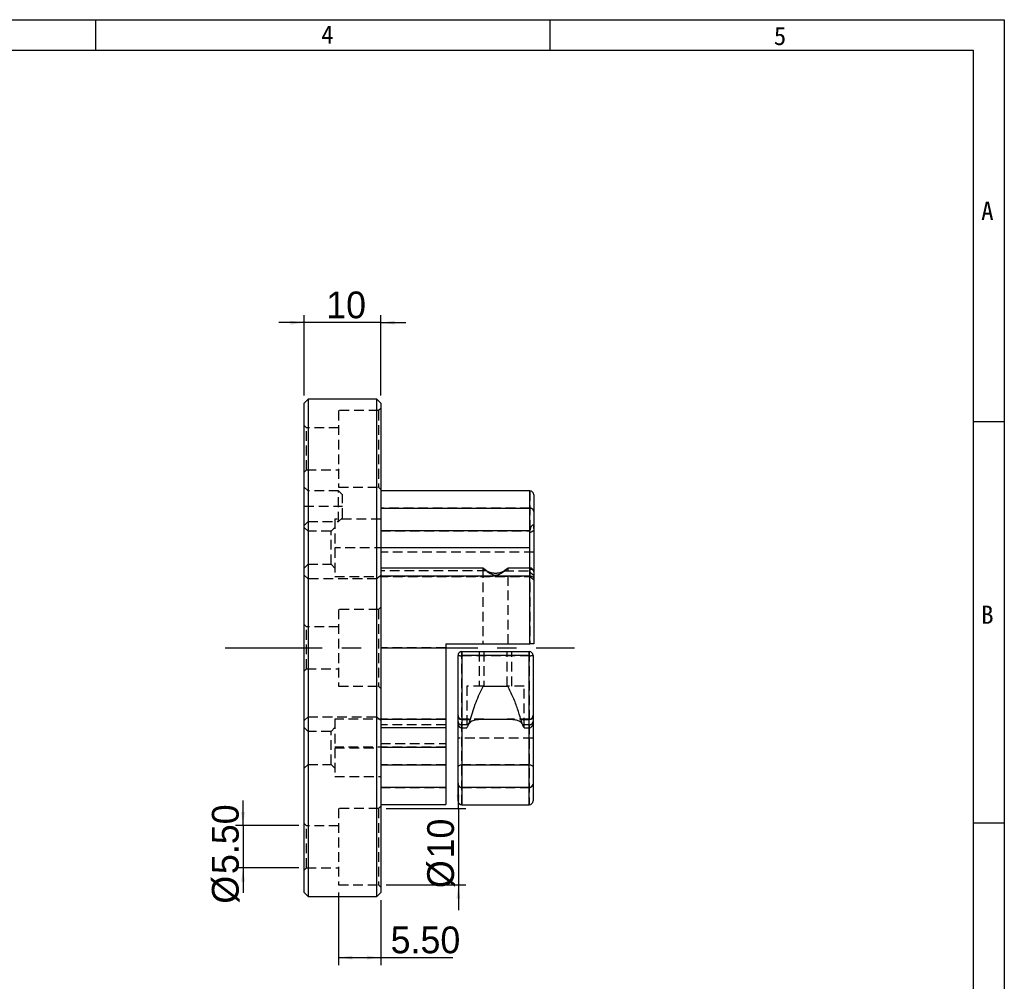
# Model space of a CAD drawing. Header units: millimetres. Extents: x 0 to 297, y 0 to 210.
# Tile 3 of 3: x 168 to 297, y 84 to 210. Entities that reach past the tile are written whole.
import ezdxf

# ---------------------------------------------------------------- set-up
doc = ezdxf.new("R2010")
doc.units = ezdxf.units.MM
doc.linetypes.add('CENTERX2', pattern=[20.32, 12.7, -2.54, 2.54, -2.54])
doc.linetypes.add('HIDDEN', pattern=[1.905, 1.27, -0.635])
for name, color, linetype in [('中心线', 1, 'CENTERX2'), ('尺寸线', 3, 'Continuous'), ('粗实线', 7, 'Continuous'), ('细实线', 4, 'Continuous'), ('虚线', 7, 'HIDDEN')]:
    doc.layers.add(name, color=color, linetype=linetype)
doc.styles.add('SLDTEXTSTYLE0', font='txt')
doc.styles.add('SLDTEXTSTYLE4', font='simfang.ttf')
doc.dimstyles.new('SLDDIMSTYLE6', dxfattribs={"dimtxt": 3.5, "dimasz": 1.8, "dimexe": 0, "dimexo": 0.0625, "dimgap": 0.875, "dimtad": 1, "dimrnd": 1e-09, "dimzin": 12, "dimdsep": 46, "dimtxsty": 'SLDTEXTSTYLE0', "dimsah": 1, "dimcen": 0.09, "dimadec": 0, "dimazin": 3, "dimtfac": 1, "dimtmove": 0, "dimatfit": 0, "dimfxl": 1, "dimfrac": 2, "dimtolj": 1, "dimtzin": 12, "dimarcsym": 0})
doc.dimstyles.new('SLDDIMSTYLE7', dxfattribs={"dimtxt": 3.5, "dimasz": 1.8, "dimexe": 0, "dimexo": 0.0625, "dimgap": 0.875, "dimtad": 1, "dimrnd": 1e-09, "dimzin": 4, "dimdsep": 46, "dimtxsty": 'SLDTEXTSTYLE0', "dimsah": 1, "dimcen": 0.09, "dimadec": 0, "dimazin": 1, "dimtfac": 1, "dimtmove": 0, "dimatfit": 0, "dimfxl": 1, "dimfrac": 2, "dimtolj": 1, "dimtzin": 12, "dimarcsym": 0})
doc.dimstyles.new('SLDDIMSTYLE8', dxfattribs={"dimtxt": 3.5, "dimasz": 1.8, "dimexe": 0, "dimexo": 0.0625, "dimgap": 0.875, "dimtad": 1, "dimrnd": 1e-09, "dimzin": 4, "dimdsep": 46, "dimtxsty": 'SLDTEXTSTYLE0', "dimsah": 1, "dimcen": 0.09, "dimadec": 0, "dimazin": 1, "dimtfac": 1, "dimtofl": 0, "dimtmove": 0, "dimatfit": 3, "dimfxl": 1, "dimfrac": 2, "dimtolj": 1, "dimtzin": 12, "dimarcsym": 0})

# ---------------------------------------------------------------- blocks, each defined once
blk = doc.blocks.new('_D_8')
at = {"layer": '尺寸线', "transparency": 16777216}
for p, q in [((205.5, 160.89), (205.5, 171.39)), ((215.5, 160.89), (215.5, 171.39)), ((205.5, 170.4), (202.2, 170.4)), ((215.5, 170.4), (205.5, 170.4)), ((215.5, 170.4), (218.8, 170.4))]:
    blk.add_line(p, q, dxfattribs=at)
for points in [[(205.5, 170.4), (203.7, 170.65), (203.7, 170.15)], [(215.5, 170.4), (217.3, 170.15), (217.3, 170.65)]]:
    blk.add_solid(points, dxfattribs=at)
at = {"layer": '尺寸线', "transparency": 16777216, "insert": (208.37, 174.47), "char_height": 3.5, "attachment_point": 1, "style": 'SLDTEXTSTYLE0'}
blk.add_mtext('10', dxfattribs=at)
blk = doc.blocks.new('_D_9')
at = {"layer": '尺寸线', "transparency": 16777216}
for p, q in [((197.5, 104.65), (197.5, 107.95)), ((204.81, 104.65), (196.51, 104.65)), ((197.5, 104.65), (197.5, 99.15)), ((204.81, 99.15), (196.51, 99.15)), ((197.5, 99.15), (197.5, 95.85))]:
    blk.add_line(p, q, dxfattribs=at)
for points in [[(197.5, 104.65), (197.75, 106.45), (197.25, 106.45)], [(197.5, 99.15), (197.25, 97.35), (197.75, 97.35)]]:
    blk.add_solid(points, dxfattribs=at)
at = {"layer": '尺寸线', "transparency": 16777216, "char_height": 3.5, "attachment_point": 1, "rotation": 90, "style": 'SLDTEXTSTYLE0'}
for s, insert in [('5.50', (193.43, 98.32)), ('%%c', (193.43, 94.45))]:
    blk.add_mtext(s, dxfattribs=dict(at, insert=insert))
blk = doc.blocks.new('_D_10')
at = {"layer": '尺寸线', "transparency": 16777216}
for p, q in [((225.65, 106.9), (225.65, 110.2)), ((216.19, 106.9), (226.64, 106.9)), ((225.65, 106.9), (225.65, 96.9)), ((216.19, 96.9), (226.64, 96.9)), ((225.65, 96.9), (225.65, 93.6))]:
    blk.add_line(p, q, dxfattribs=at)
for points in [[(225.65, 106.9), (225.9, 108.7), (225.4, 108.7)], [(225.65, 96.9), (225.4, 95.1), (225.9, 95.1)]]:
    blk.add_solid(points, dxfattribs=at)
at = {"layer": '尺寸线', "transparency": 16777216, "char_height": 3.5, "attachment_point": 1, "rotation": 90, "style": 'SLDTEXTSTYLE0'}
for s, insert in [('10', (221.57, 100.36)), ('%%c', (221.57, 96.49))]:
    blk.add_mtext(s, dxfattribs=dict(at, insert=insert))
blk = doc.blocks.new('_D_11')
at = {"layer": '尺寸线', "transparency": 16777216}
for p, q in [((210, 95.91), (210, 86.41)), ((215.5, 94.91), (215.5, 86.41)), ((210, 87.4), (215.5, 87.4)), ((215.5, 87.4), (224.94, 87.4))]:
    blk.add_line(p, q, dxfattribs=at)
for points in [[(210, 87.4), (211.8, 87.15), (211.8, 87.65)], [(215.5, 87.4), (213.7, 87.65), (213.7, 87.15)]]:
    blk.add_solid(points, dxfattribs=at)
at = {"layer": '尺寸线', "transparency": 16777216, "insert": (216.79, 91.47), "char_height": 3.5, "attachment_point": 1, "style": 'SLDTEXTSTYLE0'}
blk.add_mtext('5.50', dxfattribs=at)

msp = doc.modelspace()

# ---------------------------------------------------------------- linework, layer by layer
at = {"layer": '中心线'}
msp.add_line((195.16387, 127.89563), (240.81665, 127.89563), dxfattribs=at)
at = {"layer": '粗实线'}
for p, q in [((206.00119, 160.39563), (205.50119, 159.89563)), ((205.50119, 95.89563), (205.50119, 159.89563)), ((215.00119, 160.39563), (206.00119, 160.39563)), ((206.00119, 160.39563), (206.00119, 95.39563)), ((215.50119, 159.89563), (215.00119, 160.39563)), ((215.00119, 95.39563), (215.00119, 160.39563)), ((215.50119, 159.89563), (215.50119, 95.89563)), ((235.00119, 148.39563), (215.50119, 148.39563)), ((235.00119, 128.39563), (235.00119, 148.39563)), ((235.50119, 147.89563), (235.50119, 128.39563)), ((215.50119, 146.14184), (235.00119, 146.14184)), ((235.00119, 143.18446), (215.50119, 143.18446)), ((235.00119, 140.97711), (215.50119, 140.97711)), ((228.86719, 138.32878), (215.50119, 138.32878)), ((235.00119, 138.32878), (232.13457, 138.32878)), ((235.00119, 137.24048), (215.50119, 137.24048)), ((224.00119, 128.39563), (235.00119, 128.39563)), ((224.00119, 128.39563), (224.00119, 107.39563)), ((225.60119, 107.88954), (225.60119, 126.89563)), ((226.10119, 127.39563), (234.90119, 127.39563)), ((226.10119, 127.39563), (226.10119, 107.38954)), ((234.90119, 126.87064), (226.10119, 126.87064)), ((234.90119, 107.38954), (234.90119, 127.39563)), ((235.40119, 126.89563), (235.40119, 107.88954)), ((228.892, 122.89563), (232.11038, 122.89563)), ((215.50119, 118.55079), (224.00119, 118.55079)), ((226.10119, 118.54706), (227.18517, 118.54706)), ((233.81721, 118.54706), (234.90119, 118.54706)), ((215.50119, 117.46248), (224.00119, 117.46248)), ((226.10119, 117.45885), (226.75873, 117.45885)), ((234.24924, 117.45885), (234.90119, 117.45885)), ((215.50119, 114.89563), (224.00119, 114.89563)), ((215.50119, 112.6068), (224.00119, 112.6068)), ((226.10119, 112.60355), (234.90119, 112.60355)), ((224.00119, 109.64943), (215.50119, 109.64943)), ((234.90119, 109.64449), (226.10119, 109.64449)), ((215.50119, 107.39563), (224.00119, 107.39563)), ((226.10119, 107.38954), (234.90119, 107.38954)), ((205.50119, 95.89563), (206.00119, 95.39563)), ((206.00119, 95.39563), (215.00119, 95.39563)), ((215.00119, 95.39563), (215.50119, 95.89563))]:
    msp.add_line(p, q, dxfattribs=at)
at = {"layer": '粗实线', "flags": 128}
for points in [[(235.00119, 137.24048), (235.09874, 137.2361), (235.19253, 137.22313), (235.27898, 137.20206), (235.35475, 137.17372), (235.41693, 137.13918), (235.46313, 137.09978), (235.49159, 137.05702), (235.50119, 137.01255)], [(225.60119, 118.77501), (225.6108, 118.73054), (225.63925, 118.68778), (225.68546, 118.64837), (225.74764, 118.61383), (225.82341, 118.58548), (225.90985, 118.56441), (226.00365, 118.55144), (226.10119, 118.54706)], [(234.90119, 118.54706), (234.99874, 118.55144), (235.09253, 118.56441), (235.17898, 118.58548), (235.25475, 118.61383), (235.31693, 118.64837), (235.36313, 118.68778), (235.39159, 118.73054), (235.40119, 118.77501)], [(225.60119, 112.3088), (225.6108, 112.36631), (225.63925, 112.4216), (225.68546, 112.47256), (225.74764, 112.51722), (225.82341, 112.55388), (225.90985, 112.58111), (226.00365, 112.59789), (226.10119, 112.60355)], [(234.90119, 112.60355), (234.99874, 112.59789), (235.09253, 112.58111), (235.17898, 112.55388), (235.25475, 112.51722), (235.31693, 112.47256), (235.36313, 112.4216), (235.39159, 112.36631), (235.40119, 112.3088)]]:
    msp.add_lwpolyline(points, dxfattribs=at)
at = {"layer": '粗实线'}
for centre, radius, start, end in [((235.00119, 147.89563), 0.5, 0, 90), ((235.02717, 145.66762), 0.47492, 3.5229041, 93.1351802), ((235.00119, 137.82878), 0.5, 0, 90), ((226.10119, 126.89563), 0.5, 90, 180), ((225.97651, 129.39015), 2.52259, 261.4437355, 272.8331957), ((234.90119, 126.89563), 0.5, 0, 90), ((235.02588, 129.39015), 2.52259, 267.1668043, 278.5562645), ((226.10119, 117.95885), 0.5, 180, 270), ((234.90119, 117.95885), 0.5, 270, 0), ((226.07521, 110.1187), 0.47492, 183.5237505, 273.1358497), ((234.92717, 110.1187), 0.47492, 266.8641503, 356.4762495), ((226.10119, 107.88954), 0.5, 180, 270), ((234.90119, 107.88954), 0.5, 270, 0)]:
    msp.add_arc(centre, radius, start, end, dxfattribs=at)
for points, knots in [([(235.50119, 143.47878), (235.50119, 143.53767), (235.50136, 143.59544), (235.50008, 143.70743), (235.49883, 143.76178), (235.48686, 143.86157), (235.47675, 143.9085), (235.43507, 143.9464), (235.41634, 143.95232), (235.37081, 143.94461), (235.34394, 143.93075), (235.26564, 143.87158), (235.21628, 143.81162), (235.13559, 143.68903), (235.10269, 143.62404), (235.02559, 143.43159), (235.00119, 143.30372), (235.00119, 143.18446)], [0, 0, 0, 0, 0.125, 0.125, 0.25, 0.25, 0.375, 0.375, 0.4375, 0.4375, 0.5, 0.5, 0.625, 0.625, 0.75, 0.75, 1, 1, 1, 1]), ([(228.86472, 138.31737), (228.86063, 138.32003), (228.84222, 138.332), (228.93445, 138.25011), (229.1469, 138.07117), (229.45434, 137.83192), (229.79372, 137.61672), (230.08558, 137.47373), (230.33532, 137.41311), (230.58885, 137.40351), (230.89017, 137.45575), (231.32981, 137.67692), (231.73828, 137.97623), (232.02188, 138.20989), (232.15162, 138.324), (232.13897, 138.31761), (232.13457, 138.31538)], [0, 0, 0, 0, 0.022178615, 0.099822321, 0.180861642, 0.300209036, 0.360192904, 0.422115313, 0.48307343, 0.497205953, 0.55858486, 0.644601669, 0.772103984, 0.872989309, 0.955822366, 1, 1, 1, 1]), ([(229.38062, 137.94559), (229.39514, 137.93611), (229.42414, 137.91715), (229.48842, 137.88002), (229.5759, 137.8368), (229.69054, 137.79121), (229.77275, 137.76709), (229.81381, 137.75503)], [0, 0, 0, 0, 0.11706414, 0.233894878, 0.491317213, 0.745929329, 1, 1, 1, 1]), ([(229.81381, 137.75503), (229.84952, 137.7459), (229.92075, 137.72767), (230.03268, 137.7067), (230.16613, 137.6876), (230.32265, 137.67375), (230.50108, 137.66863), (230.67968, 137.67368), (230.85554, 137.68949), (231.02729, 137.7151), (231.13476, 137.74171), (231.18858, 137.75503)], [0, 0, 0, 0, 0.083796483, 0.167160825, 0.250652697, 0.375292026, 0.500041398, 0.624576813, 0.749423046, 0.874524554, 1, 1, 1, 1]), ([(231.18858, 137.75503), (231.22071, 137.76431), (231.28494, 137.78287), (231.37603, 137.81629), (231.46282, 137.85416), (231.54546, 137.89678), (231.59608, 137.92924), (231.62157, 137.94559)], [0, 0, 0, 0, 0.198213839, 0.396248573, 0.595185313, 0.796090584, 1, 1, 1, 1]), ([(235.50119, 128.39563), (235.50119, 128.39563), (235.44707, 128.39563), (235.26273, 128.39563), (235.13327, 128.39563), (235.00119, 128.39563)], [0, 0, 0, 0, 0.5, 0.5, 1, 1, 1, 1]), ([(228.892, 122.89563), (228.71444, 122.54096), (228.35817, 121.82932), (227.90856, 120.73941), (227.50292, 119.64134), (227.29131, 118.91259), (227.18517, 118.54706)], [0, 0, 0, 0, 0.246106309, 0.493797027, 0.746100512, 1, 1, 1, 1]), ([(233.81721, 118.54706), (233.6833, 118.99834), (233.40346, 119.94141), (232.84014, 121.40493), (232.35453, 122.3969), (232.11038, 122.89563)], [0, 0, 0, 0, 0.313306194, 0.654748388, 1, 1, 1, 1]), ([(227.18517, 118.54706), (227.12254, 118.35125), (227.02894, 118.05861), (226.90265, 117.77648), (226.82425, 117.61016), (226.77393, 117.50805), (226.74478, 117.44942), (226.7551, 117.46684), (226.75707, 117.47017)], [0, 0, 0, 0, 0.323413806, 0.483329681, 0.648152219, 0.802330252, 0.962138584, 1, 1, 1, 1]), ([(226.95106, 117.8433), (226.96029, 117.86233), (227.01805, 117.98142), (227.15712, 118.16718), (227.407, 118.34784), (227.71303, 118.46124), (228.06653, 118.52838), (228.4768, 118.55951), (228.95732, 118.56643), (229.49578, 118.55979), (230.09394, 118.54979), (230.71571, 118.54915), (231.34333, 118.55609), (231.94628, 118.5666), (232.50852, 118.56214), (233.01058, 118.52185), (233.42473, 118.42646), (233.73962, 118.25838), (233.93777, 118.06026), (234.0211, 117.90105), (234.05132, 117.8433)], [0, 0, 0, 0, 0.010624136, 0.066477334, 0.122331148, 0.172898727, 0.22349269, 0.277881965, 0.332292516, 0.394384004, 0.456477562, 0.522333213, 0.588190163, 0.653983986, 0.719762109, 0.785225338, 0.850620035, 0.90877138, 0.966906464, 1, 1, 1, 1]), ([(234.05132, 117.8433), (234.105, 117.7347), (234.21253, 117.51712), (234.26908, 117.4268), (234.21817, 117.52799), (234.08338, 117.8072), (233.92915, 118.16883), (233.84581, 118.45044), (233.81721, 118.54706)], [0, 0, 0, 0, 0.184363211, 0.36933856, 0.541841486, 0.713613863, 0.901741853, 1, 1, 1, 1])]:
    msp.add_open_spline(points, degree=3, knots=knots, dxfattribs=at)
at = {"layer": '细实线'}
for p, q in [((0, 210), (297, 210)), ((178.2, 210), (178.2, 206)), ((237.6, 210), (237.6, 206)), ((297, 210), (297, 0)), ((4, 206), (292.92519, 206)), ((292.92519, 206), (292.92519, 4)), ((292.92519, 157.5), (297, 157.5)), ((292.92519, 105), (297, 105))]:
    msp.add_line(p, q, dxfattribs=at)
at = {"layer": '虚线'}
for p, q in [((210.00119, 158.89563), (210.00119, 148.89563)), ((215.20119, 158.89563), (210.00119, 158.89563)), ((215.50119, 159.19563), (215.20119, 158.89563)), ((215.20119, 158.89563), (215.20119, 148.89563)), ((205.80119, 156.64563), (205.50119, 156.94563)), ((205.80119, 151.14563), (205.80119, 156.64563)), ((210.00119, 156.64563), (205.80119, 156.64563)), ((205.50119, 150.84563), (205.80119, 151.14563)), ((205.80119, 151.14563), (210.00119, 151.14563)), ((206.00119, 148.39563), (205.50119, 148.89563)), ((210.00119, 148.39563), (206.00119, 148.39563)), ((210.00119, 148.89563), (215.20119, 148.89563)), ((210.00119, 144.39563), (210.00119, 148.39563)), ((210.50119, 147.89563), (210.00119, 148.39563)), ((215.20119, 148.89563), (215.50119, 148.59563)), ((235.00119, 148.39563), (235.00119, 143.18446)), ((210.50119, 144.89563), (210.50119, 147.89563)), ((205.50119, 146.39563), (210.50119, 146.39563)), ((235.00119, 146.14184), (215.50119, 146.14184)), ((205.50119, 143.89563), (206.00119, 144.39563)), ((206.00119, 144.39563), (210.00119, 144.39563)), ((209.50119, 144.72711), (209.50119, 137.22711)), ((215.50119, 144.72711), (209.50119, 144.72711)), ((210.00119, 144.39563), (210.50119, 144.89563)), ((206.00119, 143.12711), (205.50119, 143.62711)), ((209.00119, 143.12711), (206.00119, 143.12711)), ((209.50119, 143.62711), (209.00119, 143.12711)), ((209.00119, 138.82711), (209.00119, 143.12711)), ((215.50119, 143.18446), (235.00119, 143.18446)), ((235.00119, 140.97711), (209.50119, 140.97711)), ((235.50119, 140.39563), (215.50119, 140.39563)), ((205.50119, 138.32711), (206.00119, 138.82711)), ((206.00119, 138.82711), (209.00119, 138.82711)), ((209.00119, 138.82711), (209.50119, 138.32711)), ((229.38081, 137.94559), (215.50119, 137.94559)), ((228.85119, 138.32881), (228.85119, 128.39563)), ((228.86782, 138.32878), (228.86719, 138.32878)), ((228.86741, 138.31513), (228.86782, 138.31538)), ((231.62157, 137.94559), (235.00119, 137.94559)), ((232.13519, 138.31593), (232.13766, 138.31737)), ((232.15119, 128.39563), (232.15119, 138.32881)), ((235.00119, 138.32878), (235.00119, 128.39563)), ((206.00119, 136.89563), (205.50119, 137.39563)), ((215.00119, 136.89563), (206.00119, 136.89563)), ((209.50119, 137.22711), (235.00119, 137.22711)), ((215.50119, 137.39563), (215.00119, 136.89563)), ((215.50119, 137.24048), (235.00119, 137.24048)), ((235.00119, 137.22711), (235.50119, 136.72711)), ((210.00119, 132.89563), (210.00119, 122.89563)), ((215.20119, 132.89563), (210.00119, 132.89563)), ((215.50119, 133.19563), (215.20119, 132.89563)), ((215.20119, 132.89563), (215.20119, 122.89563)), ((205.80119, 130.64563), (205.50119, 130.94563)), ((205.80119, 125.14563), (205.80119, 130.64563)), ((210.00119, 130.64563), (205.80119, 130.64563)), ((224.00119, 127.89563), (215.50119, 127.89563)), ((226.10119, 107.38954), (226.10119, 127.39563)), ((226.10119, 126.87064), (234.90119, 126.87064)), ((228.35119, 127.39563), (228.35119, 122.89563)), ((228.9609, 127.39563), (228.9609, 122.89563)), ((232.04148, 122.89563), (232.04148, 127.39563)), ((232.65119, 122.89563), (232.65119, 127.39563)), ((234.90119, 127.39563), (234.90119, 107.38954)), ((205.50119, 124.84563), (205.80119, 125.14563)), ((205.80119, 125.14563), (210.00119, 125.14563)), ((210.00119, 122.89563), (215.20119, 122.89563)), ((215.20119, 122.89563), (215.50119, 122.59563)), ((228.892, 122.89563), (226.75119, 122.89563)), ((226.75119, 122.89563), (226.75119, 117.45885)), ((234.25119, 122.89563), (232.11038, 122.89563)), ((234.25119, 117.45885), (234.25119, 122.89563)), ((205.50119, 118.39563), (206.00119, 118.89563)), ((206.00119, 118.89563), (215.00119, 118.89563)), ((209.50119, 118.56416), (209.50119, 111.06416)), ((224.00119, 118.56416), (209.50119, 118.56416)), ((215.00119, 118.89563), (215.50119, 118.39563)), ((224.00119, 118.55079), (215.50119, 118.55079)), ((228.97805, 118.56416), (226.10119, 118.56416)), ((227.18517, 118.54706), (226.10119, 118.54706)), ((234.90119, 118.56416), (232.02505, 118.56416)), ((234.90119, 118.54706), (233.81721, 118.54706)), ((206.00119, 116.96416), (205.50119, 117.46416)), ((209.50119, 117.46416), (209.00119, 116.96416)), ((224.00119, 117.84567), (215.50119, 117.84567)), ((226.95106, 117.8433), (226.10119, 117.8433)), ((234.90119, 117.8433), (234.05132, 117.8433)), ((234.24365, 117.45885), (234.24924, 117.45885)), ((209.00119, 116.96416), (206.00119, 116.96416)), ((209.00119, 112.66416), (209.00119, 116.96416)), ((235.40119, 116.09563), (225.60119, 116.09563)), ((224.00119, 114.89563), (209.50119, 114.89563)), ((209.50119, 114.81416), (215.00119, 114.81416)), ((215.50119, 115.39563), (224.00119, 115.39563)), ((205.50119, 112.16416), (206.00119, 112.66416)), ((206.00119, 112.66416), (209.00119, 112.66416)), ((209.00119, 112.66416), (209.50119, 112.16416)), ((224.00119, 112.6068), (215.50119, 112.6068)), ((234.90119, 112.60355), (226.10119, 112.60355)), ((209.50119, 111.06416), (215.50119, 111.06416)), ((215.50119, 109.64943), (224.00119, 109.64943)), ((226.10119, 109.64449), (234.90119, 109.64449)), ((210.00119, 106.89563), (210.00119, 96.89563)), ((215.20119, 106.89563), (210.00119, 106.89563)), ((215.50119, 107.19563), (215.20119, 106.89563)), ((215.20119, 106.89563), (215.20119, 96.89563)), ((205.80119, 104.64563), (205.50119, 104.94563)), ((205.80119, 99.14563), (205.80119, 104.64563)), ((210.00119, 104.64563), (205.80119, 104.64563)), ((205.50119, 98.84563), (205.80119, 99.14563)), ((205.80119, 99.14563), (210.00119, 99.14563)), ((210.00119, 96.89563), (215.20119, 96.89563)), ((215.20119, 96.89563), (215.50119, 96.59563))]:
    msp.add_line(p, q, dxfattribs=at)
at = {"layer": '虚线', "flags": 128}
for points in [[(235.50119, 137.01255), (235.49159, 137.05702), (235.46313, 137.09978), (235.41693, 137.13918), (235.35475, 137.17372), (235.27898, 137.20206), (235.19253, 137.22313), (235.09874, 137.2361), (235.00119, 137.24048)], [(225.60119, 118.77501), (225.6108, 118.73054), (225.63925, 118.68778), (225.68546, 118.64837), (225.74764, 118.61383), (225.82341, 118.58548), (225.90985, 118.56441), (226.00365, 118.55144), (226.10119, 118.54706)], [(234.90119, 118.54706), (234.99874, 118.55144), (235.09253, 118.56441), (235.17898, 118.58548), (235.25475, 118.61383), (235.31693, 118.64837), (235.36313, 118.68778), (235.39159, 118.73054), (235.40119, 118.77501)], [(225.60119, 112.3088), (225.6108, 112.36631), (225.63925, 112.4216), (225.68546, 112.47256), (225.74764, 112.51722), (225.82341, 112.55388), (225.90985, 112.58111), (226.00365, 112.59789), (226.10119, 112.60355)], [(234.90119, 112.60355), (234.99874, 112.59789), (235.09253, 112.58111), (235.17898, 112.55388), (235.25475, 112.51722), (235.31693, 112.47256), (235.36313, 112.4216), (235.39159, 112.36631), (235.40119, 112.3088)]]:
    msp.add_lwpolyline(points, dxfattribs=at)
at = {"layer": '虚线'}
for centre, radius, start, end in [((235.02717, 145.66762), 0.47492, 3.5229041, 93.1351802), ((225.97651, 129.39015), 2.52259, 261.4437355, 272.8331957), ((235.02588, 129.39015), 2.52259, 267.1668043, 278.5562645), ((226.10119, 119.06416), 0.5, 180, 270), ((234.90119, 119.06416), 0.5, 270, 360), ((226.05775, 118.30096), 0.45972, 186.7175114, 275.4218824), ((234.94463, 118.30096), 0.45972, 264.5781176, 353.2824886), ((226.07521, 110.1187), 0.47492, 183.5237505, 273.1358497), ((234.92717, 110.1187), 0.47492, 266.8641503, 356.4762495)]:
    msp.add_arc(centre, radius, start, end, dxfattribs=at)
for points in [[(235.50119, 143.20712), (235.33233, 143.11834), (235.16564, 143.02868), (235.00119, 142.93833)], [(235.50119, 137.35916), (235.33233, 137.5028), (235.16564, 137.64335), (235.00119, 137.78084)]]:
    msp.add_open_spline(points, degree=3, dxfattribs=at)
for points, knots in [([(229.38065, 137.94561), (229.26305, 138.02483), (229.1618, 138.09896), (228.99315, 138.22462), (228.92899, 138.27392), (228.89054, 138.30232)], [0, 0, 0, 0, 0.5, 0.5, 1, 1, 1, 1]), ([(232.13198, 138.31696), (232.11706, 138.30638), (232.09396, 138.28908), (232.03294, 138.24302), (231.99464, 138.21396), (231.86291, 138.11531), (231.75115, 138.03278), (231.62165, 137.94555)], [0, 0, 0, 0, 0.25, 0.25, 0.5, 0.5, 1, 1, 1, 1]), ([(235.00119, 137.94559), (235.00119, 137.989), (235.00733, 138.02849), (235.03202, 138.09899), (235.05093, 138.13038), (235.10231, 138.17835), (235.13523, 138.19555), (235.21565, 138.20415), (235.26512, 138.19554), (235.34321, 138.14456), (235.36994, 138.1205), (235.41591, 138.06287), (235.43465, 138.03014), (235.47627, 137.93456), (235.48679, 137.87497), (235.49882, 137.76907), (235.50007, 137.72101), (235.50136, 137.62856), (235.50119, 137.58433), (235.50119, 137.54139)], [0, 0, 0, 0, 0.125, 0.125, 0.25, 0.25, 0.375, 0.375, 0.5, 0.5, 0.5625, 0.5625, 0.625, 0.625, 0.75, 0.75, 0.875, 0.875, 1, 1, 1, 1]), ([(234.24531, 117.47017), (234.2402, 117.47708), (234.22932, 117.49177), (234.13301, 117.67088), (234.06633, 117.81162), (234.05132, 117.8433)], [0, 0, 0, 0, 0.407488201, 0.866619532, 1, 1, 1, 1])]:
    msp.add_open_spline(points, degree=3, knots=knots, dxfattribs=at)

# ---------------------------------------------------------------- texts
at = {"color": 7, "linetype": 'Continuous', "char_height": 2.38125, "attachment_point": 1, "style": 'SLDTEXTSTYLE4'}
for s, insert in [('4', (207.72359, 209.22801)), ('5', (266.87584, 209.06383)), ('A', (293.97772, 186.19351)), ('B', (293.97772, 133.41528))]:
    msp.add_mtext(s, dxfattribs=dict(at, insert=insert))

# ---------------------------------------------------------------- dimensions: what is measured, and where the dimension line sits
at = {"layer": '尺寸线'}
for base, p1, p2, dimstyle, picture, middle in [((205.50119, 170.39563), (215.50119, 159.89563), (205.50119, 159.89563), 'SLDDIMSTYLE6', '_D_8', (210.40217, 170.39563)), ((215.50119, 87.39563), (210.00119, 96.89563), (215.50119, 95.89563), 'SLDDIMSTYLE8', '_D_11', (220.86508, 87.39563))]:
    dim = msp.add_linear_dim(base=base, p1=p1, p2=p2, dimstyle=dimstyle, dxfattribs=at)
    dim.commit()
    dim.dimension.update_dxf_attribs({"geometry": picture, "text_midpoint": middle, "dimtype": 160})
for base, p1, p2, dimstyle, picture, middle in [((225.64552, 96.89563), (215.20119, 106.89563), (215.20119, 96.89563), 'SLDDIMSTYLE6', '_D_10', (225.64552, 100.45857)), ((197.50119, 99.14563), (205.80119, 104.64563), (205.80119, 99.14563), 'SLDDIMSTYLE7', '_D_9', (197.50119, 100.45857))]:
    dim = msp.add_linear_dim(base=base, p1=p1, p2=p2, angle=90, text='%%c<>', dimstyle=dimstyle, dxfattribs=at)
    dim.commit()
    dim.dimension.update_dxf_attribs({"geometry": picture, "text_midpoint": middle, "dimtype": 160})

doc.saveas('drawing.dxf')
